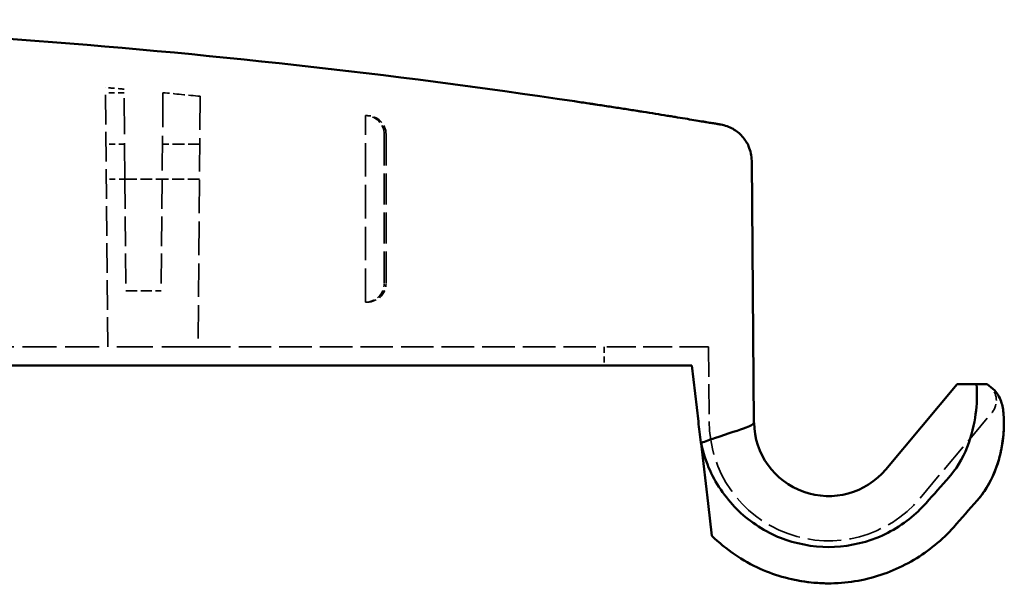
# Model space of a CAD drawing. Header units: millimetres. Extents: x 9 to 113, y 21 to 80.
# Tile 7 of 12: x 35 to 61, y 42 to 57. Entities that reach past the tile are written whole.
import ezdxf

# ---------------------------------------------------------------- set-up
doc = ezdxf.new("R2010")
doc.units = ezdxf.units.MM
doc.header["$LTSCALE"] = 0.2
doc.linetypes.add('DASHED', pattern=[0.2068, 0.1655, -0.0413])
doc.layers.add('Arêtes cachées(ISO)', color=7, linetype='DASHED', lineweight=35)
doc.layers.add('Arêtes visibles(ISO)', color=7, linetype='Continuous', lineweight=50)

msp = doc.modelspace()

# ---------------------------------------------------------------- linework, layer by layer
at = {"layer": 'Arêtes cachées(ISO)', "ltscale": 24.0161}
msp.add_line((37.465, 48.462), (37.404, 55.415), dxfattribs=at)
at = {"layer": 'Arêtes cachées(ISO)', "ltscale": 4.75952}
for p, q in [((37.906, 55.277), (37.406, 55.277)), ((37.918, 53.896), (37.418, 53.896)), ((37.926, 52.962), (37.426, 52.962))]:
    msp.add_line(p, q, dxfattribs=at)
at = {"layer": 'Arêtes cachées(ISO)', "ltscale": 29.127483}
msp.add_line((37.926, 52.962), (37.905, 55.371), dxfattribs=at)
at = {"layer": 'Arêtes cachées(ISO)', "ltscale": 27.987129}
msp.add_line((38.946, 55.277), (38.926, 52.962), dxfattribs=at)
at = {"layer": 'Arêtes cachées(ISO)', "ltscale": 27.078207}
msp.add_line((39.945, 55.181), (39.887, 48.462), dxfattribs=at)
at = {"layer": 'Arêtes cachées(ISO)', "ltscale": 27.127596}
msp.add_line((44.376, 49.662), (44.376, 54.662), dxfattribs=at)
at = {"layer": 'Arêtes cachées(ISO)', "ltscale": 0.475844}
for p, q in [((44.426, 54.662), (44.376, 54.662)), ((44.426, 49.662), (44.376, 49.662))]:
    msp.add_line(p, q, dxfattribs=at)
at = {"layer": 'Arêtes cachées(ISO)', "ltscale": 25.31909}
for p, q in [((44.876, 54.162), (44.876, 50.162)), ((44.926, 54.162), (44.926, 50.162))]:
    msp.add_line(p, q, dxfattribs=at)
at = {"layer": 'Arêtes cachées(ISO)', "ltscale": 9.51914}
for p, q in [((39.934, 53.896), (38.934, 53.896)), ((39.926, 52.962), (38.926, 52.962))]:
    msp.add_line(p, q, dxfattribs=at)
at = {"layer": 'Arêtes cachées(ISO)', "ltscale": 24.17979}
for p, q in [((37.926, 52.962), (37.952, 49.962)), ((38.926, 52.962), (38.9, 49.962))]:
    msp.add_line(p, q, dxfattribs=at)
at = {"layer": 'Arêtes cachées(ISO)', "ltscale": 9.518778}
msp.add_line((37.926, 52.962), (38.926, 52.962), dxfattribs=at)
at = {"layer": 'Arêtes cachées(ISO)', "ltscale": 9.020358}
msp.add_line((37.952, 49.962), (38.9, 49.962), dxfattribs=at)
at = {"layer": 'Arêtes cachées(ISO)', "ltscale": 27.674593}
msp.add_line((32.887, 48.462), (37.465, 48.462), dxfattribs=at)
at = {"layer": 'Arêtes cachées(ISO)', "ltscale": 29.273638}
msp.add_line((39.887, 48.462), (37.465, 48.462), dxfattribs=at)
at = {"layer": 'Arêtes cachées(ISO)', "ltscale": 26.311131}
msp.add_line((39.887, 48.462), (50.769, 48.462), dxfattribs=at)
at = {"layer": 'Arêtes cachées(ISO)', "ltscale": 23.577026}
msp.add_line((53.572, 48.462), (50.769, 48.462), dxfattribs=at)
at = {"layer": 'Arêtes cachées(ISO)', "ltscale": 4.759522}
msp.add_line((50.769, 48.462), (50.769, 47.962), dxfattribs=at)
at = {"layer": 'Arêtes cachées(ISO)', "ltscale": 24.178871}
msp.add_line((53.572, 48.462), (53.589, 46.462), dxfattribs=at)
at = {"layer": 'Arêtes cachées(ISO)', "ltscale": 24.17795}
msp.add_line((59.24, 44.405), (61.169, 46.703), dxfattribs=at)
at = {"layer": 'Arêtes cachées(ISO)', "ltscale": 0.000335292}
msp.add_line((60.769, 44.341), (60.769, 44.341), dxfattribs=at)
at = {"layer": 'Arêtes cachées(ISO)', "ltscale": 4.780982}
msp.add_arc((20.463, -142.963), 199.1, 84.97425, 85.11879, dxfattribs=at)
at = {"layer": 'Arêtes cachées(ISO)', "ltscale": 9.55473}
msp.add_arc((20.463, -142.963), 199.1, 84.38452, 84.67338, dxfattribs=at)
at = {"layer": 'Arêtes cachées(ISO)', "ltscale": 7.476009}
for centre, start, end in [((44.376, 54.162), 0, 90), ((44.426, 54.162), 0, 90), ((44.376, 50.162), 270, 0), ((44.426, 50.162), 270, 0), ((60.786, 47.025), 320, 50)]:
    msp.add_arc(centre, 0.5, start, end, dxfattribs=at)
at = {"layer": 'Arêtes cachées(ISO)', "ltscale": 27.007414}
msp.add_arc((56.789, 46.462), 3.2, 180, 320, dxfattribs=at)
at = {"layer": 'Arêtes cachées(ISO)', "ltscale": 20.672522}
msp.add_open_spline([(61.193, 47.335), (61.249, 47.288), (61.293, 47.234), (61.365, 47.12), (61.392, 47.058), (61.448, 46.891), (61.466, 46.784), (61.489, 46.539), (61.491, 46.4), (61.484, 46.25)], degree=3, knots=[0, 0, 0, 0, 0.0274086, 0.0274086, 0.0581784, 0.0581784, 0.1119832, 0.1119832, 0.1705007, 0.1705007, 0.1705007, 0.1705007], dxfattribs=at)
at = {"layer": 'Arêtes cachées(ISO)', "ltscale": 0.021258}
msp.add_open_spline([(60.769, 44.341), (60.769, 44.341), (60.769, 44.341), (60.769, 44.341)], degree=3, dxfattribs=at)
at = {"layer": 'Arêtes cachées(ISO)', "ltscale": 29.453417}
msp.add_open_spline([(60.142, 43.632), (59.84, 43.29), (59.478, 42.994), (58.681, 42.519), (58.234, 42.338), (57.497, 42.169), (57.21, 42.132), (56.923, 42.123)], degree=3, knots=[0, 0, 0, 0, 0.1369796, 0.1369796, 0.2783061, 0.2783061, 0.3639256, 0.3639256, 0.3639256, 0.3639256], dxfattribs=at)
at = {"layer": 'Arêtes cachées(ISO)', "ltscale": 29.964441}
msp.add_open_spline([(55.815, 42.23), (55.523, 42.296), (55.238, 42.392), (54.535, 42.707), (54.129, 42.971), (53.739, 43.323), (53.7, 43.359), (53.663, 43.396)], degree=3, knots=[0.4751406, 0.4751406, 0.4751406, 0.4751406, 0.564237, 0.564237, 0.7062169, 0.7062169, 0.7220129, 0.7220129, 0.7220129, 0.7220129], dxfattribs=at)
at = {"layer": 'Arêtes visibles(ISO)'}
for p, q in [((54.728, 53.45), (54.789, 46.427)), ((21.047, 47.962), (49.827, 47.962)), ((53.126, 47.962), (49.827, 47.962)), ((53.302, 46.462), (53.126, 47.962)), ((58.321, 45.177), (60.239, 47.462)), ((60.753, 47.462), (60.239, 47.462)), ((61.042, 47.462), (60.753, 47.462)), ((61.193, 47.335), (61.042, 47.462)), ((53.372, 45.868), (53.368, 45.901)), ((53.561, 44.259), (53.372, 45.868)), ((53.663, 43.394), (53.561, 44.259))]:
    msp.add_line(p, q, dxfattribs=at)
for centre, radius, start, end in [((20.463, -142.963), 200.198, 81.52325, 90.12322), ((56.789, 46.462), 2, 181, 320)]:
    msp.add_arc(centre, radius, start, end, dxfattribs=at)
for centre, major_axis, ratio, start_param, end_param in [((49.827, -98.316), (0, -178.271), 0.033813, 2.512885, 2.513056), ((-18.352, -53.765), (-116.967, -139.226), 0.026737, 3.94678, 3.953874)]:
    msp.add_ellipse(centre, major_axis=major_axis, ratio=ratio, start_param=start_param, end_param=end_param, dxfattribs=at)
for points, knots in [([(49.974, 55.047), (50.103, 55.028), (50.231, 55.009), (50.36, 54.99), (50.392, 54.985), (50.424, 54.98), (50.456, 54.975), (50.488, 54.97), (50.519, 54.965), (50.551, 54.961), (50.614, 54.951), (50.676, 54.942), (50.738, 54.932), (50.864, 54.913), (50.988, 54.894), (51.11, 54.875), (51.231, 54.856), (51.35, 54.838), (51.467, 54.819), (51.528, 54.81), (51.587, 54.8), (51.647, 54.791), (51.661, 54.789), (51.676, 54.786), (51.691, 54.784), (51.705, 54.782), (51.719, 54.779), (51.734, 54.777), (51.763, 54.773), (51.791, 54.768), (51.82, 54.764), (51.931, 54.746), (52.04, 54.729), (52.145, 54.712), (52.252, 54.694), (52.356, 54.678), (52.457, 54.661), (52.506, 54.653), (52.555, 54.646), (52.603, 54.638), (52.627, 54.634), (52.65, 54.63), (52.674, 54.626), (52.696, 54.623), (52.718, 54.619), (52.74, 54.615), (52.833, 54.6), (52.921, 54.586), (53.003, 54.572), (53.084, 54.559), (53.159, 54.546), (53.23, 54.535), (53.303, 54.523), (53.37, 54.511), (53.432, 54.501), (53.447, 54.499), (53.462, 54.496), (53.477, 54.494), (53.491, 54.491), (53.506, 54.489), (53.52, 54.486), (53.547, 54.482), (53.573, 54.478), (53.597, 54.473), (53.647, 54.465), (53.691, 54.458), (53.729, 54.451), (53.766, 54.445), (53.798, 54.44), (53.823, 54.435), (53.836, 54.433), (53.847, 54.431), (53.856, 54.43), (53.859, 54.429), (53.861, 54.429), (53.863, 54.429), (53.866, 54.428), (53.868, 54.428), (53.87, 54.428), (53.874, 54.427), (53.877, 54.426), (53.88, 54.426), (53.893, 54.424), (53.899, 54.423), (53.899, 54.423)], [0, 0, 0, 0, 0.000390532, 0.000390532, 0.000390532, 0.000488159, 0.000488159, 0.000488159, 0.000585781, 0.000585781, 0.000585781, 0.00077911, 0.00077911, 0.00077911, 0.00117139, 0.00117139, 0.00117139, 0.00155822, 0.00155822, 0.00155822, 0.001756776, 0.001756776, 0.001756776, 0.001805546, 0.001805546, 0.001805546, 0.001854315, 0.001854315, 0.001854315, 0.001951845, 0.001951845, 0.001951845, 0.00233733, 0.00233733, 0.00233733, 0.002731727, 0.002731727, 0.002731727, 0.00292658, 0.00292658, 0.00292658, 0.003023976, 0.003023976, 0.003023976, 0.003116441, 0.003116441, 0.003116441, 0.003510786, 0.003510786, 0.003510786, 0.003895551, 0.003895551, 0.003895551, 0.004289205, 0.004289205, 0.004289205, 0.004386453, 0.004386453, 0.004386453, 0.004483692, 0.004483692, 0.004483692, 0.004674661, 0.004674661, 0.004674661, 0.005066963, 0.005066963, 0.005066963, 0.005453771, 0.005453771, 0.005453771, 0.00564999, 0.00564999, 0.00564999, 0.005698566, 0.005698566, 0.005698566, 0.005747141, 0.005747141, 0.005747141, 0.005844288, 0.005844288, 0.005844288, 0.006229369, 0.006229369, 0.006229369, 0.006229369]), ([(53.899, 54.423), (54.012, 54.403), (54.127, 54.363), (54.319, 54.252), (54.403, 54.184), (54.544, 54.027), (54.603, 53.936), (54.698, 53.718), (54.727, 53.583), (54.728, 53.45)], [0, 0, 0, 0, 0.0349047, 0.0349047, 0.0665414, 0.0665414, 0.0981781, 0.0981781, 0.1380159, 0.1380159, 0.1380159, 0.1380159]), ([(60.753, 47.462), (60.754, 47.457), (60.754, 47.451), (60.773, 47.261), (60.771, 47.015), (60.714, 46.502), (60.657, 46.196), (60.441, 45.582), (60.277, 45.276), (60.063, 45.021), (60.048, 45.004), (60.034, 44.987), (60.019, 44.97)], [-0.3031888, -0.3031888, -0.3031888, -0.3031888, -0.3000574, -0.3000574, -0.199733, -0.199733, -0.0998665, -0.0998665, 0, 0, 0, 0.0066738, 0.0066738, 0.0066738, 0.0066738]), ([(61.193, 47.335), (61.249, 47.289), (61.293, 47.235), (61.365, 47.121), (61.392, 47.059), (61.45, 46.887), (61.47, 46.775), (61.499, 46.441), (61.489, 46.197), (61.434, 45.799), (61.409, 45.659), (61.312, 45.279), (61.219, 45.034), (61.003, 44.642), (60.895, 44.483), (60.769, 44.341)], [0, 0, 0, 0, 0.0273788, 0.0273788, 0.0584897, 0.0584897, 0.1141071, 0.1141071, 0.2093632, 0.2093632, 0.2579165, 0.2579165, 0.3373693, 0.3373693, 0.394174, 0.394174, 0.394174, 0.394174]), ([(54.79, 46.418), (54.79, 46.419), (54.782, 46.414), (54.758, 46.387), (54.716, 46.354), (54.405, 46.231), (54.116, 46.145), (53.617, 45.975), (53.496, 45.932), (53.371, 45.886)], [-1.7844436, -1.7844436, -1.7844436, -1.7844436, -1.7453353, -1.7453353, -1.6427896, -1.6427896, -1.5062025, -1.5062025, -1.4647162, -1.4647162, -1.4647162, -1.4647162]), ([(61.484, 46.25), (61.48, 46.153), (61.471, 46.051), (61.424, 45.685), (61.356, 45.398), (61.15, 44.882), (61.015, 44.644), (60.823, 44.404), (60.797, 44.372), (60.769, 44.341)], [0.1705007, 0.1705007, 0.1705007, 0.1705007, 0.2084432, 0.2084432, 0.3018616, 0.3018616, 0.3817186, 0.3817186, 0.3941515, 0.3941515, 0.3941515, 0.3941515]), ([(53.371, 45.886), (53.429, 45.627), (53.51, 45.369), (53.784, 44.762), (54.077, 44.349), (54.685, 43.769), (55.107, 43.498), (55.882, 43.188), (56.373, 43.093), (56.789, 43.093), (57.205, 43.093), (57.696, 43.188), (58.471, 43.498), (58.893, 43.769), (59.264, 44.124), (59.333, 44.196), (59.401, 44.271)], [1.6193551, 1.6193551, 1.6193551, 1.6193551, 1.6925078, 1.6925078, 1.8191644, 1.8191644, 1.9446588, 1.9446588, 2.069563, 2.069563, 2.069563, 2.1944671, 2.1944671, 2.3199616, 2.3199616, 2.3485511, 2.3485511, 2.3485511, 2.3485511]), ([(60.142, 43.632), (59.838, 43.287), (59.473, 42.989), (58.671, 42.512), (58.221, 42.331), (57.289, 42.122), (56.796, 42.096), (55.851, 42.197), (55.387, 42.321), (54.481, 42.723), (54.036, 43.028), (53.663, 43.394)], [0, 0, 0, 0, 0.1380153, 0.1380153, 0.2800819, 0.2800819, 0.4243615, 0.4243615, 0.5651147, 0.5651147, 0.7219249, 0.7219249, 0.7219249, 0.7219249]), ([(56.923, 42.123), (56.722, 42.117), (56.521, 42.125), (56.152, 42.164), (55.982, 42.192), (55.815, 42.23)], [0.3639256, 0.3639256, 0.3639256, 0.3639256, 0.4238628, 0.4238628, 0.4751406, 0.4751406, 0.4751406, 0.4751406])]:
    msp.add_open_spline(points, degree=3, knots=knots, dxfattribs=at)
for points in [[(54.728, 53.45), (54.728, 53.45), (54.728, 53.45), (54.728, 53.45)], [(53.368, 45.901), (53.332, 46.087), (53.309, 46.276), (53.302, 46.462)], [(60.769, 44.341), (60.56, 44.105), (60.351, 43.868), (60.142, 43.632)], [(60.769, 44.341), (60.56, 44.105), (60.351, 43.868), (60.142, 43.632)]]:
    msp.add_open_spline(points, degree=3, dxfattribs=at)

doc.saveas('drawing.dxf')
